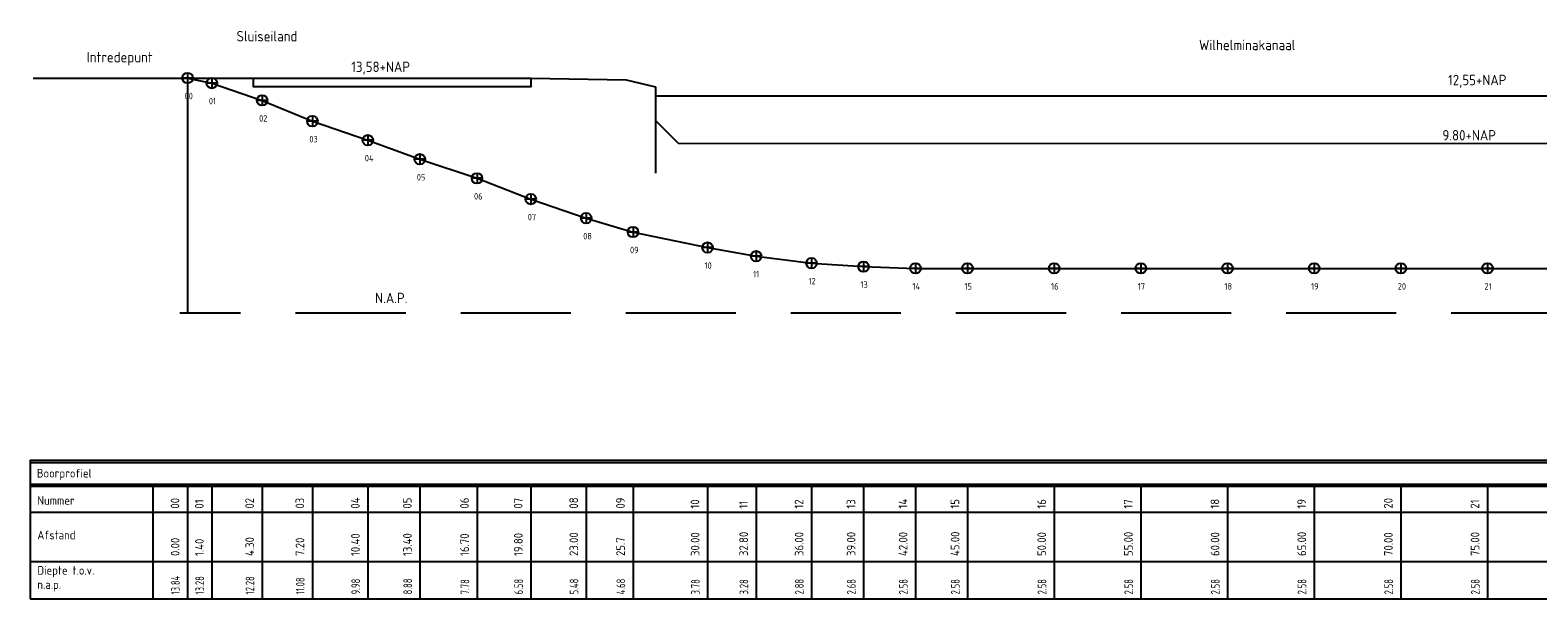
# Model space of a CAD drawing. Header units: millimetres. Extents: x 129727 to 131402, y 399018 to 399724.
# Tile 59 of 61: x 130976 to 131063, y 399264 to 399297. Entities that reach past the tile are written whole.
import ezdxf

# ---------------------------------------------------------------- set-up
doc = ezdxf.new("R2010")
doc.units = ezdxf.units.MM
doc.linetypes.add('HIDDEN', pattern=[9.525, 6.35, -3.175])
for name, color, linetype in [('Boorlijn', 162, 'Continuous'), ('BTEKST', 7, 'Continuous'), ('HTI_Boorlijn', 162, 'Continuous'), ('HTI_Maatvoering', 1, 'Continuous'), ('HTI_Profiel', 7, 'Continuous')]:
    doc.layers.add(name, color=color, linetype=linetype)
doc.styles.add('ISO25', font='ISO', dxfattribs={"height": 2.5})
doc.styles.add('MSL_TTFN_IS30', font='iso14.shx')
doc.styles.get("Standard").update_dxf_attribs({"font": 'iso.shx'})

# ---------------------------------------------------------------- blocks, each defined once
blk = doc.blocks.new('A$C6FC3211F')
at = {"layer": 'BTEKST'}
blk.add_hatch(color=1, dxfattribs=at).paths.add_polyline_path([(0.076, 0, -1), (-0.076, 0, -1)])
blk.add_hatch(color=1, dxfattribs=at).paths.add_polyline_path([(0.076, 0, -1), (-0.076, 0, -1)])
at = {"layer": 'BTEKST', "color": 1}
for p, q in [((0.305, 0), (-0.305, 0)), ((0.305, 0), (-0.305, 0)), ((0, 0.305), (0, -0.305)), ((0, 0.305), (0, -0.305))]:
    blk.add_line(p, q, dxfattribs=at)
blk.add_circle((0, 0), 0.305, dxfattribs=at)
blk.add_circle((0, 0), 0.305, dxfattribs=at)

msp = doc.modelspace()

# ---------------------------------------------------------------- linework, layer by layer
at = {"layer": 'BTEKST'}
for p, q in [((130975.769, 399271.891), (131149.429, 399271.891)), ((130975.769, 399271.891), (130975.769, 399263.891)), ((130975.769, 399271.766), (131149.429, 399271.766)), ((130975.769, 399270.515), (131149.429, 399270.515)), ((130975.769, 399270.391), (131149.429, 399270.391)), ((130982.853, 399270.391), (130982.853, 399263.891)), ((130984.853, 399270.391), (130984.853, 399263.891)), ((130986.253, 399270.391), (130986.253, 399263.891)), ((130989.153, 399270.391), (130989.153, 399263.891)), ((130992.053, 399270.391), (130992.053, 399263.891)), ((130995.253, 399270.391), (130995.253, 399263.891)), ((130998.253, 399270.391), (130998.253, 399263.891)), ((131001.553, 399270.391), (131001.553, 399263.891)), ((131004.653, 399270.391), (131004.653, 399263.891)), ((131007.853, 399270.391), (131007.853, 399263.891)), ((131010.553, 399270.391), (131010.553, 399263.891)), ((131014.853, 399270.391), (131014.853, 399263.891)), ((131014.853, 399270.391), (131014.853, 399263.891)), ((131017.653, 399270.391), (131017.653, 399263.891)), ((131020.853, 399270.391), (131020.853, 399263.891)), ((131023.853, 399270.391), (131023.853, 399263.891)), ((131026.853, 399270.391), (131026.853, 399263.891)), ((131029.853, 399270.391), (131029.853, 399263.891)), ((131034.853, 399270.391), (131034.853, 399263.891)), ((131039.853, 399270.391), (131039.853, 399263.891)), ((131044.853, 399270.391), (131044.853, 399263.891)), ((131049.853, 399270.391), (131049.853, 399263.891)), ((131054.853, 399270.391), (131054.853, 399263.891)), ((131059.853, 399270.391), (131059.853, 399263.891)), ((130975.769, 399268.891), (131149.429, 399268.891)), ((130975.769, 399266.042), (131149.429, 399266.042)), ((130975.769, 399263.891), (131149.429, 399263.891))]:
    msp.add_line(p, q, dxfattribs=at)
at = {"layer": 'HTI_Boorlijn'}
msp.add_lwpolyline([(130984.853, 399293.964), (130986.253, 399293.674), (130989.153, 399292.674), (130992.053, 399291.474), (130995.253, 399290.374), (130998.253, 399289.274), (131001.553, 399288.174), (131004.653, 399286.974), (131007.853, 399285.874), (131010.553, 399285.074), (131014.853, 399284.174), (131017.653, 399283.674), (131020.853, 399283.274), (131023.853, 399283.074), (131026.853, 399282.974), (131089.853, 399282.974)], dxfattribs=at)
at = {"layer": 'HTI_Maatvoering'}
for p, q in [((130984.853, 399293.964), (130984.853, 399280.394)), ((130986.253, 399293.964), (130986.253, 399293.674))]:
    msp.add_line(p, q, dxfattribs=at)
at = {"layer": 'HTI_Profiel'}
for p, q in [((130975.933, 399293.964), (130988.653, 399293.964)), ((131004.653, 399293.964), (131010.153, 399293.864)), ((131010.153, 399293.864), (131011.853, 399293.464)), ((131011.853, 399293.464), (131011.853, 399288.464)), ((131013.153, 399290.208), (131011.853, 399291.508)), ((131013.153, 399290.208), (131108.653, 399290.177))]:
    msp.add_line(p, q, dxfattribs=at)
at = {"layer": 'HTI_Profiel', "color": 5}
msp.add_line((131011.853, 399292.944), (131109.953, 399292.944), dxfattribs=at)
at = {"layer": 'HTI_Profiel', "linetype": 'HIDDEN'}
msp.add_line((131149.836, 399280.394), (130984.413, 399280.394), dxfattribs=at)
at = {"layer": 'HTI_Profiel'}
msp.add_lwpolyline([(130988.653, 399293.964), (131004.653, 399293.964), (131004.653, 399293.464), (130988.653, 399293.464)], close=True, dxfattribs=at)

# ---------------------------------------------------------------- block references
at = {"layer": 'Boorlijn'}
for p in [(130984.853, 399293.964), (130986.253, 399293.674), (130989.153, 399292.674), (130992.053, 399291.474), (130995.253, 399290.374), (130998.253, 399289.274), (131001.553, 399288.174), (131004.653, 399286.974), (131007.853, 399285.874), (131010.553, 399285.074), (131014.853, 399284.174), (131017.653, 399283.674), (131020.853, 399283.274), (131023.853, 399283.074), (131026.853, 399282.974), (131029.853, 399282.974), (131034.853, 399282.974), (131039.853, 399282.974), (131044.853, 399282.974), (131049.853, 399282.974), (131054.853, 399282.974), (131059.853, 399282.974)]:
    msp.add_blockref('A$C6FC3211F', p, dxfattribs=at)

# ---------------------------------------------------------------- texts
at = {"layer": 'BTEKST'}
for s, height, p in [('00', 0.375, (130984.679, 399292.738)), ('01', 0.375, (130986.079, 399292.448)), ('02', 0.375, (130988.979, 399291.448)), ('03', 0.375, (130991.879, 399290.248)), ('04', 0.375, (130995.079, 399289.148)), ('05', 0.375, (130998.079, 399288.048)), ('06', 0.375, (131001.379, 399286.948)), ('07', 0.375, (131004.479, 399285.748)), ('08', 0.375, (131007.679, 399284.648)), ('09', 0.375, (131010.379, 399283.848)), ('10', 0.375, (131014.679, 399282.948)), ('11', 0.375, (131017.479, 399282.448)), ('12', 0.375, (131020.679, 399282.048)), ('13', 0.375, (131023.679, 399281.848)), ('14', 0.375, (131026.679, 399281.748)), ('15', 0.375, (131029.679, 399281.748)), ('16', 0.375, (131034.679, 399281.748)), ('17', 0.375, (131039.679, 399281.748)), ('18', 0.375, (131044.679, 399281.748)), ('19', 0.375, (131049.679, 399281.748)), ('20', 0.375, (131054.679, 399281.748)), ('21', 0.375, (131059.679, 399281.748)), ('Nummer ', 0.5, (130976.184, 399269.325)), ('Afstand ', 0.5, (130976.184, 399267.325)), ('Diepte t.o.v.', 0.5, (130976.184, 399265.288)), ('n.a.p.', 0.5, (130976.184, 399264.466))]:
    msp.add_text(s, height=height, dxfattribs=at).set_placement(p)
at = {"layer": 'BTEKST', "style": 'MSL_TTFN_IS30'}
msp.add_text('Boorprofiel', height=0.5, dxfattribs=at).set_placement((130976.156, 399270.896))
at = {"layer": 'BTEKST'}
for s, p in [('00', (130984.378, 399269.103)), ('01', (130985.778, 399269.103)), ('02', (130988.678, 399269.103)), ('03', (130991.578, 399269.103)), ('04', (130994.778, 399269.103)), ('05', (130997.778, 399269.103)), ('06', (131001.078, 399269.103)), ('07', (131004.178, 399269.103)), ('08', (131007.378, 399269.103)), ('09', (131010.078, 399269.103)), ('10', (131014.378, 399269.103)), ('11', (131017.178, 399269.103)), ('12', (131020.378, 399269.103)), ('13', (131023.378, 399269.103)), ('14', (131026.378, 399269.103)), ('15', (131029.378, 399269.103)), ('16', (131034.378, 399269.103)), ('17', (131039.378, 399269.103)), ('18', (131044.378, 399269.103)), ('19', (131049.378, 399269.103)), ('20', (131054.378, 399269.103)), ('21', (131059.378, 399269.103))]:
    msp.add_text(s, height=0.5, rotation=90, dxfattribs=at).set_placement(p)
at = {"layer": 'BTEKST', "ltscale": 0.7}
for s, p in [('0.00', (130984.386, 399266.365)), ('1.40', (130985.786, 399266.365)), ('4.30', (130988.686, 399266.365)), ('7.20', (130991.586, 399266.365)), ('10.40', (130994.786, 399266.365)), ('13.40', (130997.786, 399266.365)), ('16.70', (131001.086, 399266.365)), ('19.80', (131004.186, 399266.365)), ('23.00', (131007.386, 399266.365)), ('25.7', (131010.086, 399266.365)), ('30.00', (131014.386, 399266.365)), ('32.80', (131017.186, 399266.365)), ('36.00', (131020.386, 399266.365)), ('39.00', (131023.386, 399266.365)), ('42.00', (131026.386, 399266.365)), ('45.00', (131029.386, 399266.365)), ('50.00', (131034.386, 399266.365)), ('55.00', (131039.386, 399266.365)), ('60.00', (131044.386, 399266.365)), ('65.00', (131049.386, 399266.365)), ('70.00', (131054.386, 399266.365)), ('75.00', (131059.386, 399266.365))]:
    msp.add_text(s, height=0.5, rotation=90, dxfattribs=at).set_placement(p)
at = {"layer": 'BTEKST', "ltscale": 0.7, "width": 0.8}
for s, p in [('13.84', (130984.401, 399264.148)), ('13.28', (130985.801, 399264.148)), ('12.28', (130988.701, 399264.148)), ('11.08', (130991.601, 399264.148)), ('9.98', (130994.801, 399264.148)), ('8.88', (130997.801, 399264.148)), ('7.78', (131001.101, 399264.148)), ('6.58', (131004.201, 399264.148)), ('5.48', (131007.401, 399264.148)), ('4.68', (131010.101, 399264.148)), ('3.78', (131014.401, 399264.148)), ('3.28', (131017.201, 399264.148)), ('2.88', (131020.401, 399264.148)), ('2.68', (131023.401, 399264.148)), ('2.58', (131026.401, 399264.148)), ('2.58', (131029.401, 399264.148)), ('2.58', (131034.401, 399264.148)), ('2.58', (131039.401, 399264.148)), ('2.58', (131044.401, 399264.148)), ('2.58', (131049.401, 399264.148)), ('2.58', (131054.401, 399264.148)), ('2.58', (131059.401, 399264.148))]:
    msp.add_text(s, height=0.5, rotation=90, dxfattribs=at).set_placement(p)
at = {"layer": 'HTI_Maatvoering', "char_height": 0.6, "attachment_point": 1, "style": 'ISO25'}
for s, insert in [('Sluiseiland', (130987.677, 399296.679)), ('Wilhelminakanaal', (131043.208, 399296.173)), ('Intredepunt', (130979.037, 399295.47)), ('13,58+NAP', (130994.296, 399294.912)), ('12,55+NAP', (131057.582, 399294.15)), ('9.80+NAP', (131057.252, 399290.961)), ('N.A.P.', (130995.668, 399281.564))]:
    msp.add_mtext(s, dxfattribs=dict(at, insert=insert))

doc.saveas('drawing.dxf')
